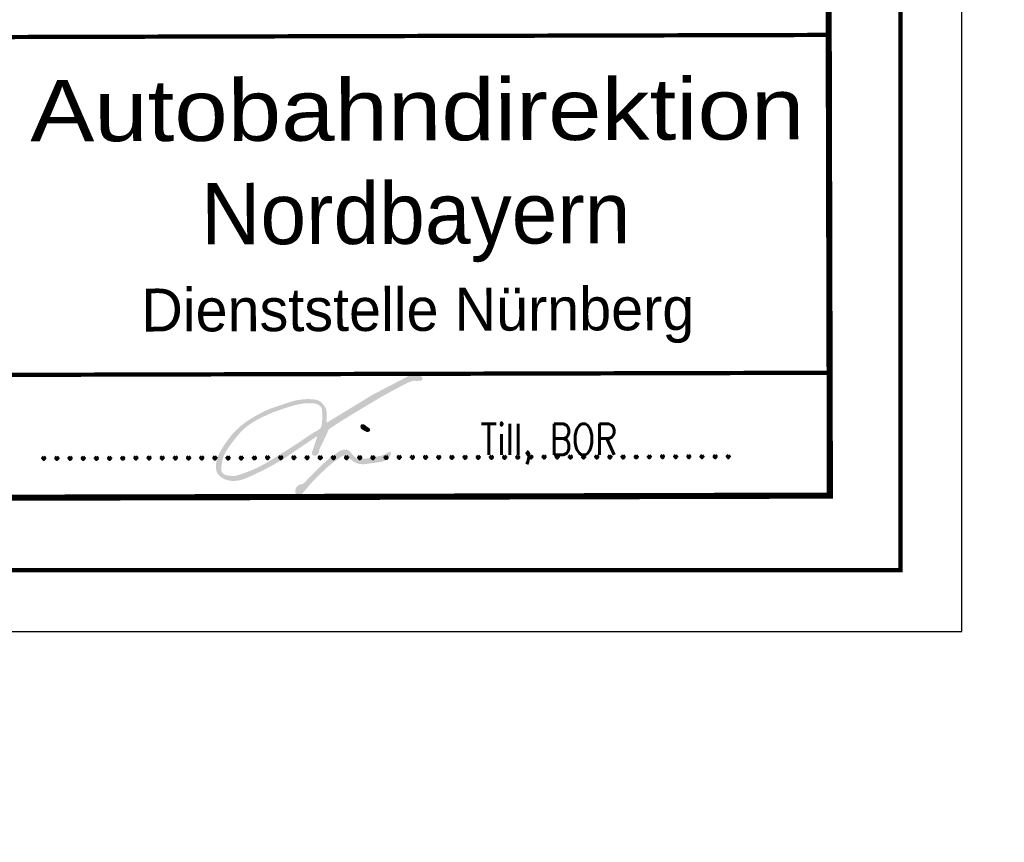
# Model space of a CAD drawing. Extents: x -134 to 1642, y -665 to 1050.
# Tile 43 of 88: x 1058 to 1138, y -17 to 50. Entities that reach past the tile are written whole.
import ezdxf
from ezdxf.enums import TextEntityAlignment as Align

# ---------------------------------------------------------------- set-up
doc = ezdxf.new("R2010")
doc.units = 0
doc.header["$LTSCALE"] = 2
doc.header["$MEASUREMENT"] = 0
doc.linetypes.add('AUSGEZOGEN', pattern=[0])
for name, color, linetype in [('LEGENDE', 7, 'AUSGEZOGEN'), ('RAHMEN', 250, 'AUSGEZOGEN'), ('Rinne', 200, 'CONTINUOUS')]:
    doc.layers.add(name, color=color, linetype=linetype)
doc.styles.add('ROMANS', font='romans.shx', dxfattribs={"width": 0.8})
doc.styles.add('UNIR-H', font='unir_h.shx', dxfattribs={"width": 0.8})

msp = doc.modelspace()

# ---------------------------------------------------------------- hatches: boundary and pattern name
at = {"layer": 'LEGENDE'}
h = msp.add_hatch(color=256, dxfattribs=at)
h.paths.add_polyline_path([(1084.401, 17.072, -0.006846), (1084.922, 17.397, -0.000018), (1086.02, 18.064, -0.000316), (1086.082, 18.101, -0.000501), (1086.967, 18.635, -0.000861), (1087.482, 18.944, -0.008165), (1087.884, 19.175, -0.003104), (1088.953, 19.759, -0.004426), (1089.287, 19.934, -0.002781), (1089.821, 20.206, -0.019392), (1090.115, 20.339, -0.029596), (1090.315, 20.407, -0.13925), (1090.55, 20.405, 0.059696), (1090.785, 20.403, 0.02873), (1091.003, 20.44, 0.119727), (1091.051, 20.465, 0.053798), (1091.065, 20.479, 0.035544), (1091.081, 20.503, 0.128445), (1091.095, 20.558, 0.070924), (1091.081, 20.659, 0.119206), (1091.014, 20.775, 0.09628), (1090.879, 20.872, 0.042732), (1090.734, 20.924, 0.04027), (1090.574, 20.952, 0.033258), (1090.329, 20.96, 0.102015), (1090.251, 20.941, 0.008417), (1090.11, 20.871, 0.001234), (1089.156, 20.376, 0.000382), (1087.049, 19.275, 0.012909), (1086.987, 19.24, 0.007407), (1086.356, 18.854, -0.001485), (1085.725, 18.468, -0.000051), (1085.123, 18.102, 0.000004), (1084.521, 17.737, 0.000591), (1084.112, 17.487, 0.000299), (1083.302, 16.992, 0.008834), (1083.314, 17.273, 0.012589), (1083.314, 17.47, 0.006475), (1083.297, 17.906, 0.023909), (1083.285, 18.024, 0.091451), (1083.23, 18.183, 0.042044), (1083.026, 18.484, 0.033675), (1082.848, 18.676, 0.057979), (1082.726, 18.767, 0.061091), (1082.541, 18.846, 0.043751), (1082.265, 18.899, 0.024448), (1081.858, 18.922, 0.025317), (1081.464, 18.905, 0.013308), (1080.953, 18.843, 0.029629), (1080.726, 18.796, 0.008594), (1080.409, 18.703, 0.004036), (1079.739, 18.49, 0.004037), (1079.038, 18.254, 0.006745), (1078.621, 18.104, 0.026618), (1078.247, 17.94, 0.012798), (1077.497, 17.539, 0.017147), (1076.955, 17.205, 0.018327), (1076.471, 16.858, 0.02749), (1076.01, 16.459, 0.025126), (1075.554, 15.971, 0.018257), (1075.242, 15.573, 0.015099), (1074.898, 15.068, 0.022902), (1074.621, 14.587, 0.027053), (1074.429, 14.159, 0.045431), (1074.339, 13.846, 0.038939), (1074.298, 13.468, 0.055393), (1074.321, 13.178, 0.064689), (1074.4, 12.941, 0.075313), (1074.551, 12.719, 0.066141), (1074.786, 12.525, 0.037739), (1075.062, 12.381, 0.050518), (1075.285, 12.311, 0.030877), (1075.564, 12.271, 0.033881), (1075.821, 12.267, 0.029171), (1076.202, 12.311, 0.041347), (1076.464, 12.379, 0.015996), (1076.862, 12.532, 0.011318), (1077.412, 12.78, 0.004061), (1078.172, 13.151, 0.00686), (1078.617, 13.38, 0.008733), (1079.438, 13.836, 0.01577), (1079.879, 14.11, 0.004634), (1080.574, 14.582, -0.000291), (1081.269, 15.054, -0.001843), (1081.704, 15.347, -0.000951), (1082.55, 15.909, -0.002195), (1082.44, 15.552, -0.002693), (1082.347, 15.262, -0.00365), (1082.234, 14.921, 0.019331), (1082.12, 14.58, 0.165584), (1082.125, 14.462, 0.146563), (1082.207, 14.358, 0.113065), (1082.296, 14.321, 0.095964), (1082.41, 14.324, 0.061571), (1082.519, 14.362, 0.1187), (1082.565, 14.401, 0.128989), (1082.7, 14.742, -0.036448), (1082.836, 15.083, -0.002273), (1083.01, 15.438, 0.001472), (1083.184, 15.793, 0.008906), (1083.291, 16.024, 0.00466), (1083.483, 16.47, -0.003828)])
h.paths.add_polyline_path([(1082.838, 16.603, -0.099091), (1082.726, 16.478, -0.048735), (1082.382, 16.27, 0.021738), (1082.038, 16.063, 0.002006), (1081.366, 15.612, -0.009607), (1080.694, 15.161, -0.000617), (1080.273, 14.892, -0.000781), (1079.94, 14.679, -0.001977), (1079.449, 14.37, -0.001628), (1078.85, 13.999, -0.007935), (1078.478, 13.778, -0.006419), (1078.01, 13.518, -0.01142), (1077.684, 13.352, -0.008966), (1077.261, 13.158, -0.010879), (1077.014, 13.056, -0.005318), (1076.503, 12.865, -0.016825), (1076.083, 12.728, -0.031308), (1075.851, 12.677, -0.044868), (1075.703, 12.667, -0.021189), (1075.392, 12.688, -0.025824), (1075.197, 12.72, -0.02962), (1075.032, 12.765, -0.088996), (1074.876, 12.853, -0.11272), (1074.789, 12.965, -0.062498), (1074.745, 13.102, -0.057717), (1074.734, 13.258, -0.011646), (1074.747, 13.452, -0.01319), (1074.767, 13.622, -0.013522), (1074.813, 13.891, -0.017764), (1074.861, 14.092, -0.036293), (1074.942, 14.321, -0.027142), (1075.088, 14.609, -0.019253), (1075.282, 14.919, -0.011612), (1075.635, 15.411, -0.010552), (1075.975, 15.843, -0.012825), (1076.271, 16.185, -0.02798), (1076.64, 16.547, -0.028763), (1077.036, 16.855, -0.019019), (1077.463, 17.127, -0.017291), (1077.954, 17.392, -0.008481), (1078.509, 17.655, -0.011366), (1078.931, 17.834, -0.011781), (1079.489, 18.042, -0.00887), (1080.241, 18.288, -0.011765), (1080.787, 18.441, -0.016986), (1081.17, 18.526, -0.027582), (1081.556, 18.575, -0.023562), (1082.011, 18.586, -0.01462), (1082.193, 18.577, -0.016498), (1082.354, 18.559, -0.051848), (1082.473, 18.528, -0.033963), (1082.643, 18.452, -0.106238), (1082.844, 18.282, -0.133817), (1082.925, 18.087, -0.011484), (1082.941, 17.929, -0.015519), (1082.947, 17.811, -0.004465), (1082.949, 17.594, -0.003251), (1082.947, 17.297, -0.017987), (1082.932, 17.001, -0.023537), (1082.903, 16.777, -0.089238)], flags=16)
h = msp.add_hatch(color=256, dxfattribs=at)
edge = h.paths.add_edge_path()
edge.add_arc((1087.586, 17.945), 1.61, 230.04245, 237.54046, ccw=False)
edge.add_arc((1085.544, 15.512), 1.567, 49.93742, 57.64549)
edge.add_arc((1086.225, 16.587), 0.294, 57.64549, 82.87404)
edge.add_arc((1086.235, 16.664), 0.216, 82.87404, 112.37879)
edge.add_arc((1086.2, 16.748), 0.125, 112.37879, 150.7972)
edge.add_arc((1086.292, 16.697), 0.23, 150.7972, 178.89849)
edge.add_arc((1086.423, 16.694), 0.362, 178.89849, 200.41893)
edge.add_arc((1086.236, 16.624), 0.162, 200.41893, 232.82119)
edge.add_arc((1086.934, 17.545), 1.317, 232.82119, 238.20799)
edge.add_arc((1087.371, 18.25), 2.147, 238.20799, 242.42677)
edge.add_arc((1087.829, 19.127), 3.136, 242.42677, 244.18055)
edge.add_arc((1087.166, 17.756), 1.613, 244.18055, 246.62633)
edge.add_arc((1086.628, 16.511), 0.257, 246.62633, 270)
edge.add_arc((1086.628, 16.597), 0.343, 270, 290.19585)
edge.add_arc((1086.689, 16.429), 0.164, 290.19585, 316.38995)
edge.add_arc((1086.707, 16.412), 0.139, 316.38995, 344.86049)
edge.add_arc((1086.671, 16.422), 0.176, 344.86049, 378.44241)
edge.add_arc((1086.711, 16.435), 0.134, 18.44241, 57.08991)
edge.add_arc((1086.35, 15.877), 0.799, 57.08991, 59.70757)
edge.add_arc((1087.376, 17.615), 1.219, 237.54046, 239.25702, ccw=False)
h = msp.add_hatch(color=256, dxfattribs=at)
edge = h.paths.add_edge_path()
edge.add_arc((1088.477, 14.211), 0.4, 95.98713, 111.03244)
edge.add_arc((1088.748, 13.506), 1.155, 111.03244, 119.86834)
edge.add_arc((1088.531, 13.883), 0.721, 119.86834, 129.3022)
edge.add_arc((1087.9, 14.589), 0.229, 289.60675, 319.56378, ccw=False)
edge.add_arc((1087.534, 15.617), 1.32, 284.03266, 289.60675, ccw=False)
edge.add_arc((1086.537, 19.608), 5.434, 281.28646, 284.03266, ccw=False)
edge.add_arc((1075.046, 77.183), 64.144, 280.95219, 281.28646, ccw=False)
edge.add_arc((1081.199, 45.388), 31.759, 280.47714, 280.95219, ccw=False)
edge.add_arc((1083.671, 32.02), 18.165, 279.45946, 280.47714, ccw=False)
edge.add_arc((1085.841, 19), 4.965, 277.51284, 279.45946, ccw=False)
edge.add_arc((1086.403, 14.734), 0.662, 270.86806, 277.51284, ccw=False)
edge.add_arc((1086.183, 29.259), 15.189, 269.48116, 270.86806, ccw=False)
edge.add_arc((1086.078, 17.591), 3.521, 265.23639, 269.48116, ccw=False)
edge.add_arc((1085.803, 14.296), 0.214, 247.96515, 265.23639, ccw=False)
edge.add_arc((1085.779, 14.237), 0.151, 226.47718, 247.96515, ccw=False)
edge.add_arc((1088.954, 17.581), 4.761, 222.67215, 226.47718, ccw=False)
edge.add_arc((1087.386, 16.135), 2.629, 218.14548, 222.67215, ccw=False)
edge.add_arc((1084.399, 13.865), 1.124, 35.10944, 45.70819)
edge.add_arc((1084.851, 14.328), 0.477, 45.70819, 59.86429)
edge.add_arc((1084.817, 14.27), 0.544, 59.86429, 73.10933)
edge.add_arc((1084.842, 14.351), 0.46, 73.10933, 88.67254)
edge.add_arc((1084.833, 13.983), 0.828, 88.67254, 100.25379)
edge.add_arc((1084.975, 13.198), 1.625, 100.25379, 107.64239)
edge.add_arc((1084.601, 14.375), 0.39, 107.64239, 122.75771)
edge.add_arc((1087.908, 9.236), 6.501, 122.75771, 124.3539)
edge.add_arc((1097.552, -4.873), 23.591, 124.3539, 125.19181)
edge.add_arc((1132.906, -55.007), 84.937, 125.19181, 125.52916)
edge.add_arc((1084.775, 12.398), 2.112, 125.52916, 127.66882)
edge.add_arc((1085.006, 12.098), 2.491, 127.66882, 131.56827)
edge.add_arc((1092.033, 4.175), 13.081, 131.56827, 133.26958)
edge.add_arc((1112.498, -17.565), 42.938, 133.26958, 133.79081)
edge.add_arc((1099.167, -3.658), 23.673, 133.79081, 134.49277)
edge.add_arc((1091.521, 4.124), 12.764, 134.49277, 135.30446)
edge.add_arc((1214.573, -117.628), 185.869, 135.30446, 135.51716)
edge.add_arc((1085.975, 8.67), 5.623, 135.51716, 139.1089)
edge.add_arc((1079.78, 13.905), 2.49, 313.25416, 321.3719, ccw=False)
edge.add_arc((1081.218, 12.375), 0.39, 301.32125, 313.25416, ccw=False)
edge.add_arc((1081.106, 12.56), 0.606, 291.75604, 301.32125, ccw=False)
edge.add_arc((1081.255, 12.188), 0.205, 263.95212, 291.75604, ccw=False)
edge.add_arc((1081.21, 11.788), 0.197, 83.40994, 112.29822)
edge.add_arc((1081.275, 11.63), 0.368, 112.29822, 119.34774)
edge.add_arc((1081.637, 10.986), 1.107, 119.34774, 123.40878)
edge.add_arc((1081.416, 11.322), 0.705, 123.40878, 137.55472)
edge.add_arc((1081.276, 11.449), 0.516, 137.55472, 154.10614)
edge.add_arc((1081.127, 11.522), 0.35, 154.10614, 166.86171)
edge.add_arc((1081.744, 11.378), 0.983, 166.86171, 174.46187)
edge.add_arc((1081.427, 11.408), 0.664, 174.46187, 188.75119)
edge.add_arc((1081.028, 11.347), 0.261, 188.75119, 211.64168)
edge.add_arc((1081.026, 11.346), 0.259, 211.64168, 234.2511)
edge.add_arc((1081.052, 11.382), 0.303, 234.2511, 255.1249)
edge.add_arc((1081.106, 11.585), 0.514, 255.1249, 262.40572)
edge.add_arc((1081.06, 11.24), 0.165, 262.40572, 275.25824)
edge.add_arc((1081.05, 11.351), 0.277, 275.25824, 293.49478)
edge.add_arc((1081.061, 11.326), 0.249, 293.49478, 312.74773)
edge.add_arc((1079.959, 12.518), 1.872, 312.74773, 317.11305)
edge.add_arc((1077.34, 14.951), 5.447, 317.11305, 319.67197)
edge.add_arc((1066.591, 24.075), 19.546, 319.67197, 320.53323)
edge.add_arc((1088.833, 5.863), 9.201, 139.18773, 141.01747, ccw=False)
edge.add_arc((1093.134, 2.148), 14.884, 137.56531, 139.18773, ccw=False)
edge.add_arc((1093.397, 1.908), 15.24, 135.96196, 137.56531, ccw=False)
edge.add_arc((1090.33, 4.874), 10.973, 133.8903, 135.96196, ccw=False)
edge.add_arc((1099.737, -4.905), 24.543, 132.50512, 133.8903, ccw=False)
edge.add_arc((1096.23, -1.079), 19.353, 131.08263, 132.50512, ccw=False)
edge.add_arc((1088.069, 8.282), 6.933, 128.70597, 131.08263, ccw=False)
edge.add_arc((1086.7, 9.991), 4.744, 126.21495, 128.70597, ccw=False)
edge.add_arc((1101.125, -9.708), 29.16, 125.21029, 126.21495, ccw=False)
edge.add_arc((1088.047, 8.825), 6.477, 123.06485, 125.21029, ccw=False)
edge.add_arc((1085.15, 13.274), 1.168, 118.01051, 123.06485, ccw=False)
edge.add_arc((1084.697, 14.125), 0.204, 100.95377, 118.01051, ccw=False)
edge.add_arc((1084.907, 13.045), 1.304, 94.23081, 100.95377, ccw=False)
edge.add_arc((1084.856, 13.726), 0.621, 83.65942, 94.23081, ccw=False)
edge.add_arc((1084.899, 14.115), 0.23, 66.23026, 83.65942, ccw=False)
edge.add_arc((1084.91, 14.14), 0.202, 14.51251, 66.23026, ccw=False)
edge.add_arc((1085.611, 14.504), 0.594, 211.81426, 228.92851)
edge.add_arc((1087.458, 16.624), 3.406, 228.92851, 233.31732)
edge.add_arc((1086.265, 15.022), 1.408, 233.31732, 240.14536)
edge.add_arc((1086.268, 15.027), 1.414, 240.14536, 250.2387)
edge.add_arc((1086.134, 14.654), 1.017, 250.2387, 262.14602)
edge.add_arc((1086.327, 16.051), 2.428, 262.14602, 268.22623)
edge.add_arc((1086.287, 14.757), 1.133, 268.22623, 277.12963)
edge.add_arc((1077.905, 81.77), 68.669, 277.12963, 277.32383)
edge.add_arc((1077.175, 87.446), 74.391, 277.32383, 277.51041)
edge.add_arc((1077.837, 82.426), 69.328, 277.51041, 277.67668)
edge.add_arc((1049.89, 289.762), 278.539, 277.67668, 277.75963)
edge.add_arc((1087.066, 16.943), 3.198, 277.75963, 284.03393)
edge.add_arc((1087.408, 15.574), 1.787, 284.03393, 292.43027)
edge.add_arc((1087.936, 14.294), 0.402, 292.43027, 311.43719)
edge.add_arc((1087.205, 15.122), 1.507, 311.43719, 321.22497)
edge.add_arc((1087.513, 14.875), 1.113, 321.22497, 334.35236)
edge.add_arc((1088.277, 14.508), 0.264, 334.35236, 361.48943)
edge.add_arc((1088.285, 14.508), 0.256, 1.48943, 13.99599)
edge.add_arc((1088.494, 14.56), 0.0412, 13.99599, 45.51948)
edge.add_arc((1088.48, 14.545), 0.0617, 45.51948, 77.47574)
edge.add_arc((1088.454, 14.429), 0.181, 77.47574, 95.98713)
at = {"layer": 'Rinne'}
h = msp.add_hatch(dxfattribs=at)
h.set_pattern_fill('ANSI31', color=256, scale=20, style=0)
edge = h.paths.add_edge_path()
edge.add_arc((275.368, -21751.935), 21947.712, 89.378358, 89.4555825, ccw=False)
edge.add_arc((441.164, -6471.327), 6666.204, 89.2382346, 89.378358, ccw=False)
edge.add_arc((-14330.566, -1117453.652), 1117746.729, 89.236362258, 89.238234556, ccw=False)
edge.add_arc((523.427, -3023.766), 3217.854, 89.201464, 89.236359, ccw=False)
edge.add_arc((555.116, -750.211), 944.078, 86.947295, 89.201464, ccw=False)
edge.add_arc((625.86, 576.328), 384.346, 266.94729, 270.48051)
edge.add_arc((580.862, 5941.795), 5750.002, 270.4805116, 270.6623839)
edge.add_arc((762.642, -9781.389), 9974.234, 90.5242944, 90.662384, ccw=False)
edge.add_arc((2442.173, -193318.226), 193518.754, 90.51436533, 90.52429443, ccw=False)
edge.add_arc((253.376, 50487.94), 50297.236, 270.5143659, 270.5338415)
edge.add_arc((717.25, 703), 510.135, 270.53384, 270.62712)
edge.add_arc((-30540.738, 2856402.629), 2856380.831, 270.627124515, 270.628371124)
edge.add_arc((769.636, 1592.381), 1398.889, 270.628371, 270.993107)
edge.add_arc((599.067, 11432.088), 11240.074, 270.9931067, 271.1217788)
edge.add_arc((275.388, -21749.981), 21944.958, 89.378358, 89.4555885, ccw=False)
edge.add_arc((441.152, -6472.293), 6666.37, 89.2382342, 89.378358, ccw=False)
edge.add_arc((-14329.56, -1117377.592), 1117669.861, 89.236362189, 89.238234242, ccw=False)
edge.add_arc((523.399, -3025.408), 3218.696, 89.201476, 89.236361, ccw=False)
edge.add_arc((555.097, -751.146), 944.214, 86.947292, 89.201476, ccw=False)
edge.add_arc((625.852, 575.592), 384.41, 266.94729, 270.48049)
edge.add_arc((580.849, 5941.868), 5750.874, 270.4804911, 270.6623925)
edge.add_arc((762.68, -9785.498), 9977.542, 90.5242933, 90.6623925, ccw=False)
edge.add_arc((2442.714, -193377.718), 193577.449, 90.51436665, 90.5242933, ccw=False)
edge.add_arc((253.389, 50486.674), 50296.77, 270.514367, 270.533841)
edge.add_arc((717.258, 702.216), 510.151, 270.53384, 270.62712)
edge.add_arc((-30543.476, 2856652.631), 2856631.648, 270.627124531, 270.628371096)
edge.add_arc((769.646, 1591.701), 1399.009, 270.628371, 270.993107)
edge.add_arc((599.068, 11431.925), 11240.712, 270.9931067, 271.1217807)
h = msp.add_hatch(dxfattribs=at)
h.set_pattern_fill('ANSI31', color=256, scale=20, style=0)
edge = h.paths.add_edge_path()
edge.add_arc((639.264, -229.862), 468.994, 97.56045, 98.5249, ccw=False)
edge.add_arc((578.784, 225.815), 9.321, 90.71516, 97.56045, ccw=False)
edge.add_arc((667.449, -6877.287), 7112.976, 90.4538576, 90.7151605, ccw=False)
edge.add_arc((644.044, -3922.606), 4158.203, 90.112101, 90.453858, ccw=False)
edge.add_arc((2970.466, -1192978.703), 1193216.576, 90.108965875, 90.112100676, ccw=False)
edge.add_arc((709.221, -3986.094), 4221.816, 90.056265, 90.108966, ccw=False)
edge.add_line((705.075, 235.72), (793.275, 235.805))
edge.add_arc((682.615, 115104.427), 114868.675, 270.05519655, 270.08324691)
edge.add_arc((860.113, -7060.435), 7296.316, 89.9719489, 90.083247, ccw=False)
edge.add_arc((863.682, 229.302), 6.577, 80.49913, 89.97195, ccw=False)
edge.add_arc((850.919, 153.041), 83.9, 77.8496, 80.49913, ccw=False)
edge.add_arc((867.522, 230.16), 5.014, 71.90569, 77.8496, ccw=False)
edge.add_arc((858.933, 203.871), 32.67, 69.57811, 71.90569, ccw=False)
edge.add_arc((639.264, -229.557), 469.492, 97.56045, 98.52874, ccw=False)
edge.add_arc((578.729, 226.534), 9.402, 90.71401, 97.56045, ccw=False)
edge.add_arc((667.895, -6928.254), 7164.745, 90.4538576, 90.714007, ccw=False)
edge.add_arc((644.026, -3915.105), 4151.502, 90.112098, 90.453858, ccw=False)
edge.add_arc((2972.638, -1194119.305), 1194357.98, 90.10896588, 90.112097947, ccw=False)
edge.add_arc((709.216, -3982.003), 4218.525, 90.056265, 90.108966, ccw=False)
edge.add_line((705.074, 236.52), (793.274, 236.605))
edge.add_arc((681.707, 116046.703), 115810.152, 270.05519674, 270.08297763)
edge.add_arc((860.34, -7298.993), 7535.674, 89.97407, 90.0829777, ccw=False)
edge.add_arc((863.748, 229.962), 6.718, 80.49913, 89.97407, ccw=False)
edge.add_arc((850.571, 151.231), 86.544, 77.86199, 80.49913, ccw=False)
edge.add_arc((867.68, 230.779), 5.177, 71.90569, 77.86199, ccw=False)
edge.add_arc((858.871, 203.818), 33.541, 69.5666, 71.90569, ccw=False)

# ---------------------------------------------------------------- linework, layer by layer
at = {"layer": 'LEGENDE'}
for points, const_width in [([(1124.265, 10.818), (1124.084, 81.318)], 0.5), ([(1057.168, 48.396), (1124.168, 48.568)], 0.35), ([(1057.239, 20.896), (1124.239, 21.068)], 0.35), ([(959.015, 10.644), (1124.514, 11.069)], 0.5)]:
    msp.add_lwpolyline(points, dxfattribs=dict(at, const_width=const_width))
at = {"layer": 'RAHMEN'}
for p, q in [((1135, 0), (1135, 420)), ((950, 0), (1135, 0))]:
    msp.add_line(p, q, dxfattribs=at)
at = {"layer": 'RAHMEN', "const_width": 0.35}
msp.add_lwpolyline([(25, 5), (1130, 5), (1130, 415), (25, 415), (25, 5)], dxfattribs=at)

# ---------------------------------------------------------------- texts
at = {"layer": 'LEGENDE', "style": 'UNIR-H', "width": 1.0947}
msp.add_text('Autobahndirektion', height=5, rotation=0.14716, dxfattribs=at).set_placement((1059.19, 39.901), (1122.19, 40.063), align=Align.FIT)
at = {"layer": 'LEGENDE', "style": 'UNIR-H'}
for s, height, p in [('Nordbayern', 5, (1090.566, 31.563)), ('Dienststelle Nürnberg', 3.5, (1090.73, 24.482))]:
    msp.add_text(s, height=height, rotation=0.14716, dxfattribs=at).set_placement(p, align=Align.CENTER)
at = {"layer": 'LEGENDE', "style": 'ROMANS', "width": 0.8}
msp.add_text('Till, BOR', height=2.5, dxfattribs=at).set_placement((1101.388, 14.4), align=Align.CENTER)
at = {"layer": 'LEGENDE', "style": 'ROMANS'}
msp.add_text('.....................................................', height=2.5, rotation=0.14716, dxfattribs=at).set_placement((1059.75, 13.991))

doc.saveas('drawing.dxf')
